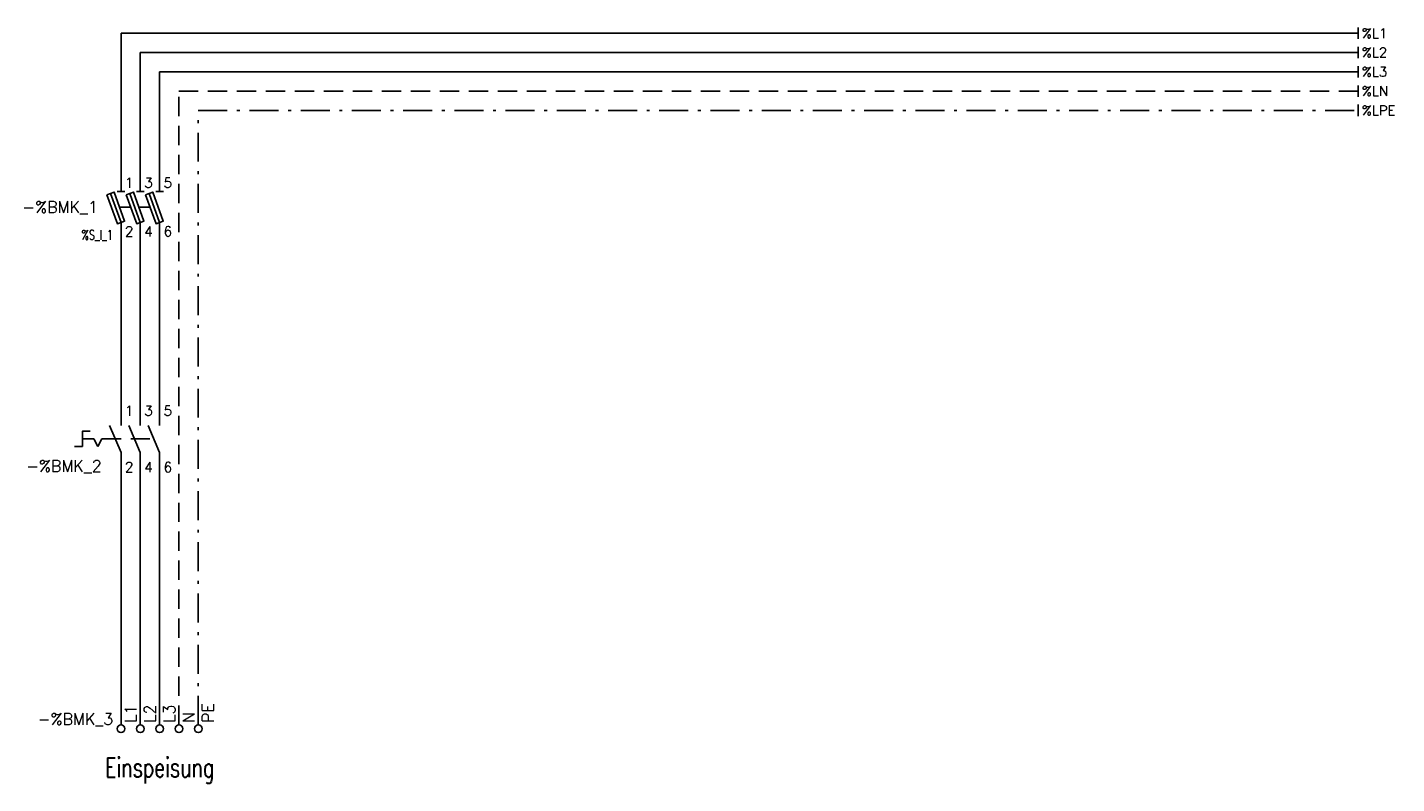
# Model space of a CAD drawing. Extents: x 21 to 375, y 71 to 266.
import ezdxf
from ezdxf.enums import TextEntityAlignment as Align

# ---------------------------------------------------------------- set-up
doc = ezdxf.new("R2010")
doc.units = 0
doc.header["$LTSCALE"] = 25
for name, pattern in [('CENTER', [0.53, 0.3, -0.1, 0.03, -0.1]), ('DASHED', [0.3, 0.2, -0.1]), ('GESTRICHELT', [0.3, 0.2, -0.1])]:
    doc.linetypes.add(name, pattern=pattern)
for name, color, linetype in [('ECS_LEV_LINE', 7, 'CONTINUOUS'), ('ECS_LEV_SYM', 7, 'CONTINUOUS'), ('ECS_LEV_SYM_CPOINT', 7, 'CONTINUOUS'), ('ECS_LEV_SYM_DEVID', 7, 'CONTINUOUS'), ('ECS_LEV_SYM_GEO_SCM', 7, 'CONTINUOUS'), ('ECS_LEV_SYM_TEXT', 7, 'CONTINUOUS'), ('ECS_LXV_TEXT', 7, 'CONTINUOUS')]:
    doc.layers.add(name, color=color, linetype=linetype)
doc.styles.add('ROMANS', font='ROMANS.SHX', dxfattribs={"oblique": 0.017453, "height": 1})
doc.styles.get("Standard").update_dxf_attribs({"font": 'romans.shx'})

# ---------------------------------------------------------------- blocks, each defined once
blk = doc.blocks.new('SDIN_XKS')
at = {"layer": 'ECS_LEV_SYM_GEO_SCM', "color": 0, "linetype": 'Continuous'}
blk.add_circle((0, 0), 1, dxfattribs=at)
blk = doc.blocks.new('SDIN_SHP')
at = {"layer": 'ECS_LEV_SYM_GEO_SCM', "color": 0, "linetype": 'Continuous'}
for points in [[(0, -1.5), (0, 0)], [(5, -1.5), (5, 0)], [(10, -1.5), (10, 0)], [(-10, -7), (-10, -3), (-8, -3)], [(0, -10), (0, -8.5), (-3, -1.5)], [(5, -10), (5, -8.5), (2, -1.5)], [(10, -10), (10, -8.5), (7, -1.5)], [(-12, -7), (-10, -7)], [(-7, -5), (-6, -7)], [(-6, -7), (-5, -5)]]:
    blk.add_lwpolyline(points, dxfattribs=at)
at = {"layer": 'ECS_LEV_SYM_GEO_SCM', "color": 0, "linetype": 'GESTRICHELT'}
for points in [[(-10, -5), (-7, -5)], [(-5, -5), (8.5, -5)]]:
    blk.add_lwpolyline(points, dxfattribs=at)
blk = doc.blocks.new('SDIN_LABW')
at = {"layer": 'ECS_LEV_SYM_GEO_SCM', "color": 0, "linetype": 'Continuous'}
blk.add_lwpolyline([(0, -1.5), (0, 1.5)], dxfattribs=at)
blk = doc.blocks.new('SDIN_QT3')
at = {"layer": 'ECS_LEV_SYM_GEO_SCM', "color": 0, "linetype": 'Continuous'}
for points in [[(0, -1), (0, 0)], [(5, -1), (5, 0)], [(10, -1), (10, 0)], [(-3.68, -1.82), (-1.8, -1.14), (0.94, -8.66), (-0.94, -9.34), (-3.68, -1.82)], [(0, -10), (0, -9), (-2.74, -1.48)], [(-1, -1), (1, -1)], [(1.32, -1.82), (3.2, -1.14), (5.94, -8.66), (4.06, -9.34), (1.32, -1.82)], [(5, -10), (5, -9), (2.26, -1.48)], [(4, -1), (6, -1)], [(6.32, -1.82), (9.06, -9.34), (10.94, -8.66), (8.2, -1.14), (6.32, -1.82)], [(10, -10), (10, -9), (7.26, -1.48)], [(9, -1), (11, -1)]]:
    blk.add_lwpolyline(points, dxfattribs=at)
at = {"layer": 'ECS_LEV_SYM_GEO_SCM', "color": 0, "linetype": 'GESTRICHELT'}
for points in [[(-0.4, -5), (2.5, -5)], [(4.7, -5), (7.5, -5)]]:
    blk.add_lwpolyline(points, dxfattribs=at)
blk = doc.blocks.new('__TEXT_')

msp = doc.modelspace()

# ---------------------------------------------------------------- linework, layer by layer
at = {"layer": 'ECS_LEV_LINE', "linetype": 'Continuous'}
for p, q in [((45, 225), (45, 265)), ((45, 265), (365, 265)), ((50, 225), (50, 260)), ((50, 260), (365, 260)), ((55, 225), (55, 255)), ((55, 255), (365, 255)), ((45, 165), (45, 215)), ((50, 165), (50, 215)), ((55, 165), (55, 215)), ((45, 86), (45, 155)), ((50, 86), (50, 155)), ((55, 86), (55, 155))]:
    msp.add_line(p, q, dxfattribs=at)
at = {"layer": 'ECS_LEV_LINE', "color": 5, "linetype": 'DASHED'}
for p, q in [((60, 86), (60, 250)), ((60, 250), (365, 250))]:
    msp.add_line(p, q, dxfattribs=at)
at = {"layer": 'ECS_LEV_LINE', "color": 3, "linetype": 'CENTER'}
for p, q in [((65, 86), (65, 245)), ((65, 245), (365, 245))]:
    msp.add_line(p, q, dxfattribs=at)

# ---------------------------------------------------------------- block references
at = {"layer": 'ECS_LEV_SYM', "linetype": 'Continuous'}
ref = msp.add_blockref('SDIN_LABW', (365, 265), dxfattribs=at)
ref.add_attrib('ECS_T_DEVID_1', '%L1', dxfattribs={"layer": 'ECS_LEV_SYM_DEVID', "linetype": 'Continuous', "height": 2.5, "style": 'ROMANS'}).set_placement((366, 265), align=Align.MIDDLE_LEFT)
ref = msp.add_blockref('SDIN_LABW', (365, 260), dxfattribs=at)
ref.add_attrib('ECS_T_DEVID_1', '%L2', dxfattribs={"layer": 'ECS_LEV_SYM_DEVID', "linetype": 'Continuous', "height": 2.5, "style": 'ROMANS'}).set_placement((366, 260), align=Align.MIDDLE_LEFT)
ref = msp.add_blockref('SDIN_LABW', (365, 255), dxfattribs=at)
ref.add_attrib('ECS_T_DEVID_1', '%L3', dxfattribs={"layer": 'ECS_LEV_SYM_DEVID', "linetype": 'Continuous', "height": 2.5, "style": 'ROMANS'}).set_placement((366, 255), align=Align.MIDDLE_LEFT)
ref = msp.add_blockref('SDIN_LABW', (365, 250), dxfattribs=at)
ref.add_attrib('ECS_T_DEVID_1', '%LN', dxfattribs={"layer": 'ECS_LEV_SYM_DEVID', "linetype": 'Continuous', "height": 2.5, "style": 'ROMANS'}).set_placement((366, 250), align=Align.MIDDLE_LEFT)
ref = msp.add_blockref('SDIN_LABW', (365, 245), dxfattribs=at)
ref.add_attrib('ECS_T_DEVID_1', '%LPE', dxfattribs={"layer": 'ECS_LEV_SYM_DEVID', "linetype": 'Continuous', "height": 2.5, "style": 'ROMANS'}).set_placement((366, 245), align=Align.MIDDLE_LEFT)
ref = msp.add_blockref('SDIN_QT3', (45, 225), dxfattribs=at)
ref.add_attrib('ECS_T_DEVID_1', '-%BMK_1', dxfattribs={"layer": 'ECS_LEV_SYM_DEVID', "linetype": 'Continuous', "height": 3, "style": 'ROMANS'}).set_placement((39, 220), align=Align.MIDDLE_RIGHT)
ref.add_attrib('ECS_T_CPOINT_001', '1', (46, 225), dxfattribs={"layer": 'ECS_LEV_SYM_CPOINT', "linetype": 'Continuous', "height": 2.6, "style": 'ROMANS'})
ref.add_attrib('ECS_T_CPOINT_002', '2', dxfattribs={"layer": 'ECS_LEV_SYM_CPOINT', "linetype": 'Continuous', "height": 2.6, "style": 'ROMANS'}).set_placement((46, 215), align=Align.TOP_LEFT)
ref.add_attrib('ECS_T_CPOINT_003', '3', (51, 225), dxfattribs={"layer": 'ECS_LEV_SYM_CPOINT', "linetype": 'Continuous', "height": 2.6, "style": 'ROMANS'})
ref.add_attrib('ECS_T_CPOINT_004', '4', dxfattribs={"layer": 'ECS_LEV_SYM_CPOINT', "linetype": 'Continuous', "height": 2.6, "style": 'ROMANS'}).set_placement((51, 215), align=Align.TOP_LEFT)
ref.add_attrib('ECS_T_CPOINT_005', '5', (56, 225), dxfattribs={"layer": 'ECS_LEV_SYM_CPOINT', "linetype": 'Continuous', "height": 2.6, "style": 'ROMANS'})
ref.add_attrib('ECS_T_CPOINT_006', '6', dxfattribs={"layer": 'ECS_LEV_SYM_CPOINT', "linetype": 'Continuous', "height": 2.6, "style": 'ROMANS'}).set_placement((56, 215), align=Align.TOP_LEFT)
ref.add_attrib('ECS_T_TEXT_1.0', '%S_I_1', dxfattribs={"layer": 'ECS_LEV_SYM_TEXT', "linetype": 'Continuous', "height": 2.5, "width": 0.725}).set_placement((34.83, 212.8), align=Align.MIDDLE_LEFT)
ref = msp.add_blockref('SDIN_SHP', (45, 165), dxfattribs=at)
ref.add_attrib('ECS_T_DEVID_1', '-%BMK_2', dxfattribs={"layer": 'ECS_LEV_SYM_DEVID', "linetype": 'Continuous', "height": 3, "style": 'ROMANS'}).set_placement((40, 153), align=Align.MIDDLE_RIGHT)
ref.add_attrib('ECS_T_CPOINT_001', '1', (46, 166), dxfattribs={"layer": 'ECS_LEV_SYM_CPOINT', "linetype": 'Continuous', "height": 2.6, "style": 'ROMANS'})
ref.add_attrib('ECS_T_CPOINT_002', '3', (51, 166), dxfattribs={"layer": 'ECS_LEV_SYM_CPOINT', "linetype": 'Continuous', "height": 2.6, "style": 'ROMANS'})
ref.add_attrib('ECS_T_CPOINT_003', '5', (56, 166), dxfattribs={"layer": 'ECS_LEV_SYM_CPOINT', "linetype": 'Continuous', "height": 2.6, "style": 'ROMANS'})
ref.add_attrib('ECS_T_CPOINT_004', '2', dxfattribs={"layer": 'ECS_LEV_SYM_CPOINT', "linetype": 'Continuous', "height": 2.6, "style": 'ROMANS'}).set_placement((46, 154), align=Align.TOP_LEFT)
ref.add_attrib('ECS_T_CPOINT_005', '4', dxfattribs={"layer": 'ECS_LEV_SYM_CPOINT', "linetype": 'Continuous', "height": 2.6, "style": 'ROMANS'}).set_placement((51, 154), align=Align.TOP_LEFT)
ref.add_attrib('ECS_T_CPOINT_006', '6', dxfattribs={"layer": 'ECS_LEV_SYM_CPOINT', "linetype": 'Continuous', "height": 2.6, "style": 'ROMANS'}).set_placement((56, 154), align=Align.TOP_LEFT)
ref = msp.add_blockref('SDIN_XKS', (45, 85), dxfattribs=at)
ref.add_attrib('ECS_T_DEVID_1', '-%BMK_3', dxfattribs={"layer": 'ECS_LEV_SYM_DEVID', "linetype": 'Continuous', "height": 3, "style": 'ROMANS'}).set_placement((43, 86), align=Align.RIGHT)
ref.add_attrib('ECS_T_CPOINT_001', 'L1', dxfattribs={"layer": 'ECS_LEV_SYM_CPOINT', "linetype": 'Continuous', "height": 3, "rotation": 89.9985, "style": 'ROMANS'}).set_placement((46, 86.5), align=Align.TOP_LEFT)
ref = msp.add_blockref('SDIN_XKS', (50, 85), dxfattribs=at)
ref.add_attrib('ECS_T_CPOINT_001', 'L2', dxfattribs={"layer": 'ECS_LEV_SYM_CPOINT', "linetype": 'Continuous', "height": 3, "rotation": 89.9985, "style": 'ROMANS'}).set_placement((51, 86.5), align=Align.TOP_LEFT)
ref = msp.add_blockref('SDIN_XKS', (55, 85), dxfattribs=at)
ref.add_attrib('ECS_T_CPOINT_001', 'L3', dxfattribs={"layer": 'ECS_LEV_SYM_CPOINT', "linetype": 'Continuous', "height": 3, "rotation": 89.9985, "style": 'ROMANS'}).set_placement((56, 86.5), align=Align.TOP_LEFT)
ref = msp.add_blockref('SDIN_XKS', (60, 85), dxfattribs=at)
ref.add_attrib('ECS_T_CPOINT_001', 'N', dxfattribs={"layer": 'ECS_LEV_SYM_CPOINT', "linetype": 'Continuous', "height": 3, "rotation": 89.9985, "style": 'ROMANS'}).set_placement((61, 86.5), align=Align.TOP_LEFT)
ref = msp.add_blockref('SDIN_XKS', (65, 85), dxfattribs=at)
ref.add_attrib('ECS_T_CPOINT_001', 'PE', dxfattribs={"layer": 'ECS_LEV_SYM_CPOINT', "linetype": 'Continuous', "height": 3, "rotation": 89.9985, "style": 'ROMANS'}).set_placement((66, 86.5), align=Align.TOP_LEFT)
at = {"layer": 'ECS_LXV_TEXT', "linetype": 'Continuous'}
ref = msp.add_blockref('__TEXT_', (0, 0), dxfattribs=at)
ref.add_attrib('ECS_T_TEXT_0.0', 'Einspeisung', dxfattribs={"linetype": 'Continuous', "height": 5, "style": 'ROMANS', "width": 0.725}).set_placement((55, 75), align=Align.MIDDLE_CENTER)

doc.saveas('drawing.dxf')
